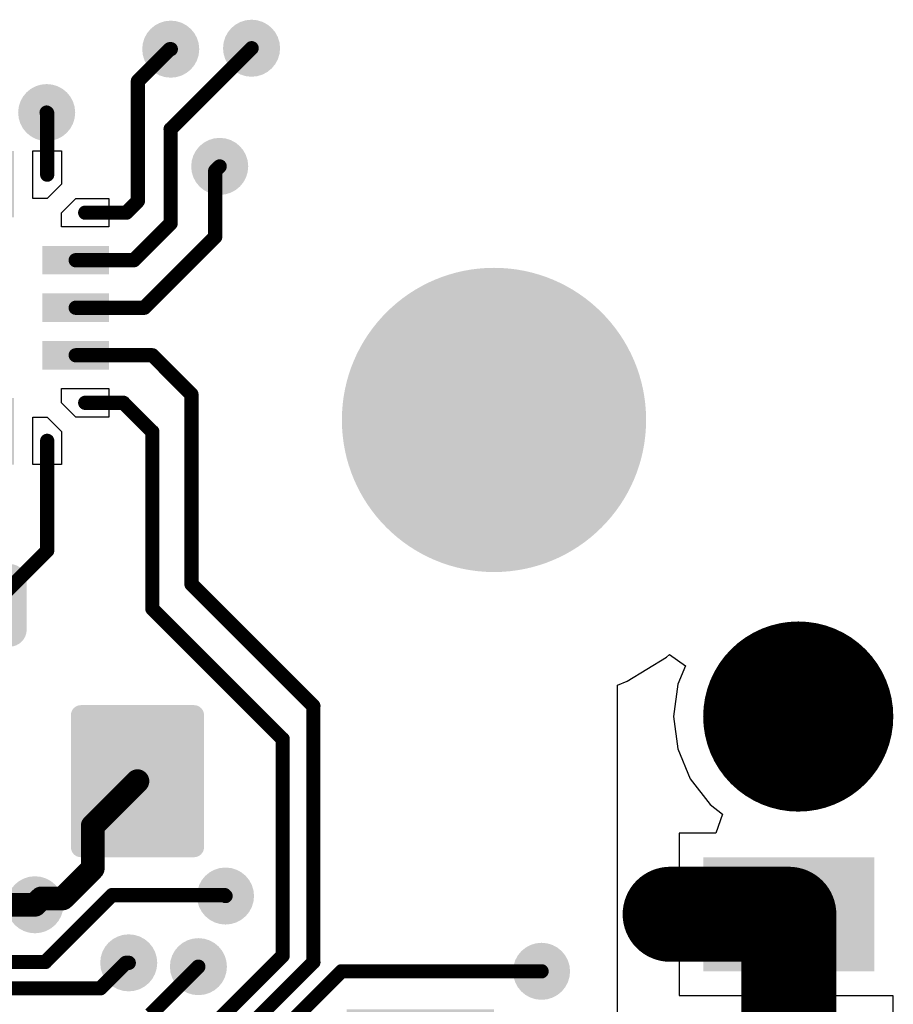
# Model space of a CAD drawing. Header units: inches. Extents: x 0.3 to 40.7, y 0.3 to 25.1.
# Tile 7 of 7: x 31.5 to 40.7, y 14.5 to 24.9. Entities that reach past the tile are written whole.
import ezdxf

# ---------------------------------------------------------------- set-up
doc = ezdxf.new("R2010")
doc.units = ezdxf.units.IN
for name, color, linetype in [('Pad Holes', 156, 'Continuous'), ('TOP', 1, 'Continuous'), ('Via Holes', 16, 'Continuous')]:
    doc.layers.add(name, color=color, linetype=linetype)

# ---------------------------------------------------------------- blocks, each defined once
blk = doc.blocks.new('F_____________1___F_________1_3452')
at = {"layer": 'TOP'}
h = blk.add_hatch(color=1, dxfattribs=at)
edge = h.paths.add_edge_path()
edge.add_arc((0, 0), 0.5, 0, 360)
for points, const_width in [([(0.5, 0, 1), (-0.5, 0, 1)], 1), ([(-0.75, 0, 1), (-0.25, 0, 1)], 0.5), ([(0.25, 0, 1), (0.75, 0, 1)], 0.5)]:
    blk.add_lwpolyline(points, format="xyb", close=True, dxfattribs=dict(at, const_width=const_width))
blk = doc.blocks.new('UFQFPN20_3461')
at = {"layer": 'TOP'}
for points in [[(-0.65, 1.65), (-0.35, 1.65), (-0.35, 0.95), (-0.65, 0.95)], [(-0.15, 1.65), (0.15, 1.65), (0.15, 0.95), (-0.15, 0.95)], [(0.35, 1.65), (0.65, 1.65), (0.65, 0.95), (0.35, 0.95)], [(-1.65, 0.35), (-1.65, 0.65), (-0.95, 0.65), (-0.95, 0.35)], [(0.95, 0.35), (0.95, 0.65), (1.65, 0.65), (1.65, 0.35)], [(-1.65, -0.15), (-1.65, 0.15), (-0.95, 0.15), (-0.95, -0.15)], [(0.95, -0.15), (0.95, 0.15), (1.65, 0.15), (1.65, -0.15)], [(-1.65, -0.65), (-1.65, -0.35), (-0.95, -0.35), (-0.95, -0.65)], [(0.95, -0.65), (0.95, -0.35), (1.65, -0.35), (1.65, -0.65)], [(-0.65, -0.95), (-0.35, -0.95), (-0.35, -1.65), (-0.65, -1.65)], [(-0.15, -0.95), (0.15, -0.95), (0.15, -1.65), (-0.15, -1.65)], [(0.35, -0.95), (0.65, -0.95), (0.65, -1.65), (0.35, -1.65)]]:
    blk.add_hatch(color=1, dxfattribs=at).paths.add_polyline_path(points)
for p, q in [((-1.15, 1.65), (-1.15, 1.3)), ((-0.85, 1.65), (-1.15, 1.65)), ((-0.85, 1.15), (-0.85, 1.65)), ((0.85, 1.15), (0.85, 1.65)), ((0.85, 1.65), (1.15, 1.65)), ((1.15, 1.65), (1.15, 1.3)), ((-1.15, 1.3), (-1, 1.15)), ((1.15, 1.3), (1, 1.15)), ((-1.65, 0.85), (-1.65, 1.15)), ((-1.65, 1.15), (-1.3, 1.15)), ((-1.3, 1.15), (-1.15, 1)), ((-1, 1.15), (-0.85, 1.15)), ((1, 1.15), (0.85, 1.15)), ((1.15, 1), (1.3, 1.15)), ((1.3, 1.15), (1.65, 1.15)), ((1.65, 1.15), (1.65, 0.85)), ((-1.15, 1), (-1.15, 0.85)), ((1.15, 0.85), (1.15, 1)), ((-1.15, 0.85), (-1.65, 0.85)), ((1.65, 0.85), (1.15, 0.85)), ((-1.15, -0.85), (-1.65, -0.85)), ((-1.65, -0.85), (-1.65, -1.15)), ((-1.15, -1), (-1.15, -0.85)), ((1.15, -0.85), (1.65, -0.85)), ((1.15, -1), (1.15, -0.85)), ((1.65, -0.85), (1.65, -1.15)), ((-1.3, -1.15), (-1.15, -1)), ((1.3, -1.15), (1.15, -1)), ((-1.65, -1.15), (-1.3, -1.15)), ((-1.15, -1.3), (-1, -1.15)), ((-1, -1.15), (-0.85, -1.15)), ((-0.85, -1.15), (-0.85, -1.65)), ((0.85, -1.65), (0.85, -1.15)), ((0.85, -1.15), (1, -1.15)), ((1, -1.15), (1.15, -1.3)), ((1.65, -1.15), (1.3, -1.15)), ((-1.15, -1.65), (-1.15, -1.3)), ((1.15, -1.3), (1.15, -1.65)), ((-0.85, -1.65), (-1.15, -1.65)), ((1.15, -1.65), (0.85, -1.65))]:
    blk.add_line(p, q, dxfattribs=at)
blk = doc.blocks.new('SM04B_SRSS_TB_LF__SN__F_________1_3465')
at = {"layer": 'TOP'}
for points in [[(-3.4, 2.838), (-2.2, 2.838), (-2.2, 1.038), (-3.4, 1.038)], [(2.2, 2.838), (3.4, 2.838), (3.4, 1.038), (2.2, 1.038)], [(-1.8, -1.162), (-1.2, -1.162), (-1.2, -2.712), (-1.8, -2.712)], [(-0.8, -1.162), (-0.2, -1.162), (-0.2, -2.712), (-0.8, -2.712)], [(0.2, -1.162), (0.8, -1.162), (0.8, -2.712), (0.2, -2.712)], [(1.2, -1.162), (1.8, -1.162), (1.8, -2.712), (1.2, -2.712)]]:
    blk.add_hatch(color=1, dxfattribs=at).paths.add_polyline_path(points)
blk = doc.blocks.new('LEDC1608X80N_AK_3469')
at = {"layer": 'TOP'}
h = blk.add_hatch(color=1, dxfattribs=at)
edge = h.paths.add_edge_path()
edge.add_arc((-0.545, -0.255), 0.18, 270, 360)
edge.add_line((-0.365, -0.255), (-0.365, 0.255))
edge.add_arc((-0.545, 0.255), 0.18, 0, 90)
edge.add_line((-0.545, 0.435), (-0.905, 0.435))
edge.add_arc((-0.905, 0.255), 0.18, 90, 180)
edge.add_line((-1.085, 0.255), (-1.085, -0.255))
edge.add_arc((-0.905, -0.255), 0.18, 180, 270)
edge.add_line((-0.905, -0.435), (-0.545, -0.435))
h = blk.add_hatch(color=1, dxfattribs=at)
edge = h.paths.add_edge_path()
edge.add_arc((0.545, 0.255), 0.18, 90, 180)
edge.add_line((0.365, 0.255), (0.365, -0.255))
edge.add_arc((0.545, -0.255), 0.18, 180, 270)
edge.add_line((0.545, -0.435), (0.905, -0.435))
edge.add_arc((0.905, -0.255), 0.18, 270, 360)
edge.add_line((1.085, -0.255), (1.085, 0.255))
edge.add_arc((0.905, 0.255), 0.18, 0, 90)
edge.add_line((0.905, 0.435), (0.545, 0.435))
blk = doc.blocks.new('TS42_3470')
at = {"layer": 'TOP'}
h = blk.add_hatch(color=1, dxfattribs=at)
edge = h.paths.add_edge_path()
edge.add_arc((-3.505, 1.655), 0.105, 270, 360)
edge.add_line((-3.4, 1.655), (-3.4, 2.845))
edge.add_arc((-3.505, 2.845), 0.105, 0, 90)
edge.add_line((-3.505, 2.95), (-4.895, 2.95))
edge.add_arc((-4.895, 2.845), 0.105, 90, 180)
edge.add_line((-5, 2.845), (-5, 1.655))
edge.add_arc((-4.895, 1.655), 0.105, 180, 270)
edge.add_line((-4.895, 1.55), (-3.505, 1.55))
h = blk.add_hatch(color=1, dxfattribs=at)
edge = h.paths.add_edge_path()
edge.add_arc((4.895, 1.655), 0.105, 270, 360)
edge.add_line((5, 1.655), (5, 2.845))
edge.add_arc((4.895, 2.845), 0.105, 0, 90)
edge.add_line((4.895, 2.95), (3.505, 2.95))
edge.add_arc((3.505, 2.845), 0.105, 90, 180)
edge.add_line((3.4, 2.845), (3.4, 1.655))
edge.add_arc((3.505, 1.655), 0.105, 180, 270)
edge.add_line((3.505, 1.55), (4.895, 1.55))
h = blk.add_hatch(color=1, dxfattribs=at)
edge = h.paths.add_edge_path()
edge.add_arc((4.895, -0.595), 0.105, 270, 360)
edge.add_line((5, -0.595), (5, 0.595))
edge.add_arc((4.895, 0.595), 0.105, 0, 90)
edge.add_line((4.895, 0.7), (3.505, 0.7))
edge.add_arc((3.505, 0.595), 0.105, 90, 180)
edge.add_line((3.4, 0.595), (3.4, -0.595))
edge.add_arc((3.505, -0.595), 0.105, 180, 270)
edge.add_line((3.505, -0.7), (4.895, -0.7))
h = blk.add_hatch(color=1, dxfattribs=at)
edge = h.paths.add_edge_path()
edge.add_arc((-3.505, -2.845), 0.105, 270, 360)
edge.add_line((-3.4, -2.845), (-3.4, -1.655))
edge.add_arc((-3.505, -1.655), 0.105, 0, 90)
edge.add_line((-3.505, -1.55), (-4.895, -1.55))
edge.add_arc((-4.895, -1.655), 0.105, 90, 180)
edge.add_line((-5, -1.655), (-5, -2.845))
edge.add_arc((-4.895, -2.845), 0.105, 180, 270)
edge.add_line((-4.895, -2.95), (-3.505, -2.95))
h = blk.add_hatch(color=1, dxfattribs=at)
edge = h.paths.add_edge_path()
edge.add_arc((4.895, -2.845), 0.105, 270, 360)
edge.add_line((5, -2.845), (5, -1.655))
edge.add_arc((4.895, -1.655), 0.105, 0, 90)
edge.add_line((4.895, -1.55), (3.505, -1.55))
edge.add_arc((3.505, -1.655), 0.105, 90, 180)
edge.add_line((3.4, -1.655), (3.4, -2.845))
edge.add_arc((3.505, -2.845), 0.105, 180, 270)
edge.add_line((3.505, -2.95), (4.895, -2.95))

msp = doc.modelspace()

# ---------------------------------------------------------------- hatches: boundary and pattern name
at = {"layer": 'Pad Holes'}
h = msp.add_hatch(color=7, dxfattribs=at)
edge = h.paths.add_edge_path()
edge.add_arc((36.5, 20.68), 1.6, 0, 360)
at = {"layer": 'TOP'}
h = msp.add_hatch(color=1, dxfattribs=at)
edge = h.paths.add_edge_path()
edge.add_arc((33.1, 24.58), 0.3, 0, 360)
h = msp.add_hatch(color=1, dxfattribs=at)
edge = h.paths.add_edge_path()
edge.add_arc((33.95, 24.59), 0.3, 0, 360)
h = msp.add_hatch(color=1, dxfattribs=at)
edge = h.paths.add_edge_path()
edge.add_arc((31.795, 23.913), 0.3, 0, 360)
h = msp.add_hatch(color=1, dxfattribs=at)
edge = h.paths.add_edge_path()
edge.add_arc((33.615, 23.347), 0.3, 0, 360)
h = msp.add_hatch(color=1, dxfattribs=at)
edge = h.paths.add_edge_path()
edge.add_arc((36.5, 20.68), 1.5, 0, 360)
h = msp.add_hatch(color=1, dxfattribs=at)
edge = h.paths.add_edge_path()
edge.add_arc((33.676, 15.672), 0.3, 0, 360)
h = msp.add_hatch(color=1, dxfattribs=at)
edge = h.paths.add_edge_path()
edge.add_arc((31.672, 15.58), 0.3, 0, 360)
h = msp.add_hatch(color=1, dxfattribs=at)
edge = h.paths.add_edge_path()
edge.add_arc((32.658, 14.969), 0.3, 0, 360)
h = msp.add_hatch(color=1, dxfattribs=at)
edge = h.paths.add_edge_path()
edge.add_arc((33.391, 14.929), 0.3, 0, 360)
h = msp.add_hatch(color=1, dxfattribs=at)
edge = h.paths.add_edge_path()
edge.add_arc((37, 14.88), 0.3, 0, 360)
at = {"layer": 'Via Holes'}
h = msp.add_hatch(color=7, dxfattribs=at)
edge = h.paths.add_edge_path()
edge.add_arc((33.1, 24.58), 0.15, 0, 360)
h = msp.add_hatch(color=7, dxfattribs=at)
edge = h.paths.add_edge_path()
edge.add_arc((33.95, 24.59), 0.15, 0, 360)
h = msp.add_hatch(color=7, dxfattribs=at)
edge = h.paths.add_edge_path()
edge.add_arc((31.795, 23.913), 0.15, 0, 360)
h = msp.add_hatch(color=7, dxfattribs=at)
edge = h.paths.add_edge_path()
edge.add_arc((33.615, 23.347), 0.15, 0, 360)
h = msp.add_hatch(color=7, dxfattribs=at)
edge = h.paths.add_edge_path()
edge.add_arc((33.676, 15.672), 0.15, 0, 360)
h = msp.add_hatch(color=7, dxfattribs=at)
edge = h.paths.add_edge_path()
edge.add_arc((31.672, 15.58), 0.15, 0, 360)
h = msp.add_hatch(color=7, dxfattribs=at)
edge = h.paths.add_edge_path()
edge.add_arc((32.658, 14.969), 0.15, 0, 360)
h = msp.add_hatch(color=7, dxfattribs=at)
edge = h.paths.add_edge_path()
edge.add_arc((33.391, 14.929), 0.15, 0, 360)
h = msp.add_hatch(color=7, dxfattribs=at)
edge = h.paths.add_edge_path()
edge.add_arc((37, 14.88), 0.15, 0, 360)

# ---------------------------------------------------------------- linework, layer by layer
at = {"layer": 'TOP'}
for p, q in [((37.9, 17.932), (38.313, 18.185)), ((38.313, 18.185), (38.347, 18.214)), ((38.347, 18.214), (38.514, 18.093)), ((38.514, 18.093), (38.433, 17.899)), ((37.8, 17.89), (37.9, 17.932)), ((37.8, 7.47), (37.8, 17.89)), ((38.433, 17.899), (38.389, 17.56)), ((38.389, 17.56), (38.433, 17.221)), ((38.433, 17.221), (38.564, 16.904)), ((38.564, 16.904), (38.773, 16.633)), ((38.773, 16.633), (38.902, 16.534)), ((38.902, 16.534), (38.834, 16.334)), ((38.834, 16.334), (38.447, 16.334)), ((38.447, 16.334), (38.447, 15.58)), ((38.447, 15.58), (39.601, 15.58)), ((39.601, 15.58), (39.601, 15.48)), ((39.601, 15.48), (39.701, 15.48)), ((39.701, 15.48), (39.701, 14.626)), ((39.501, 15.38), (38.447, 15.38)), ((38.447, 15.38), (38.447, 14.626)), ((39.501, 14.626), (39.501, 15.38)), ((38.447, 14.626), (39.501, 14.626)), ((39.701, 14.626), (40.694, 14.626)), ((40.694, 14.626), (40.694, 10.734))]:
    msp.add_line(p, q, dxfattribs=at)
for points, const_width in [([(32.755, 24.244), (33.09, 24.58)], 0.15), ([(33.09, 24.58), (33.1, 24.58)], 0.15), ([(33.099, 23.739), (33.95, 24.59)], 0.15), ([(32.755, 22.983), (32.755, 24.244)], 0.15), ([(31.795, 23.913), (31.8, 23.907)], 0.15), ([(31.8, 23.26), (31.8, 23.907)], 0.15), ([(33.099, 22.747), (33.099, 23.739)], 0.15), ([(33.567, 23.3), (33.615, 23.347)], 0.15), ([(33.567, 22.605), (33.567, 23.3)], 0.15), ([(32.632, 22.86), (32.755, 22.983)], 0.15), ([(32.2, 22.86), (32.632, 22.86)], 0.15), ([(32.712, 22.36), (33.099, 22.747)], 0.15), ([(32.822, 21.86), (33.567, 22.605)], 0.15), ([(32.1, 22.36), (32.712, 22.36)], 0.15), ([(32.1, 21.86), (32.822, 21.86)], 0.15), ([(32.1, 21.36), (32.907, 21.36)], 0.15), ([(32.907, 21.36), (33.317, 20.949)], 0.15), ([(32.2, 20.86), (32.602, 20.86)], 0.15), ([(32.602, 20.86), (32.906, 20.556)], 0.15), ([(33.317, 18.953), (33.317, 20.949)], 0.15), ([(32.906, 18.694), (32.906, 20.556)], 0.15), ([(31.8, 19.305), (31.8, 20.46)], 0.15), ([(31.225, 18.73), (31.8, 19.305)], 0.15), ([(33.317, 18.953), (34.6, 17.67)], 0.15), ([(32.906, 18.694), (34.277, 17.323)], 0.15), ([(34.6, 14.976), (34.6, 17.67)], 0.15), ([(34.277, 15.045), (34.277, 17.323)], 0.15), ([(32.28, 16.41), (32.75, 16.88)], 0.25), ([(32.28, 15.962), (32.28, 16.41)], 0.25), ([(31.965, 15.647), (32.28, 15.962)], 0.25), ([(38.353, 15.48), (39.601, 15.48)], 1), ([(39.601, 13.065), (39.601, 15.48)], 1), ([(31.672, 15.58), (31.739, 15.647)], 0.25), ([(31.739, 15.647), (31.965, 15.647)], 0.25), ([(31.78, 14.978), (32.484, 15.682)], 0.15), ([(32.484, 15.682), (33.666, 15.682)], 0.15), ([(33.666, 15.682), (33.676, 15.672)], 0.15), ([(30.646, 15.58), (31.672, 15.58)], 0.25), ([(27.477, 14.978), (31.78, 14.978)], 0.15), ([(32.36, 14.701), (32.627, 14.969)], 0.15), ([(32.627, 14.969), (32.658, 14.969)], 0.15), ([(33.379, 14.147), (34.277, 15.045)], 0.15), ([(33.494, 13.87), (34.6, 14.976)], 0.15), ([(32.886, 14.424), (33.391, 14.929)], 0.15), ([(33.609, 13.593), (34.896, 14.88)], 0.15), ([(34.896, 14.88), (37, 14.88)], 0.15), ([(27.254, 14.701), (32.36, 14.701)], 0.15)]:
    msp.add_lwpolyline(points, dxfattribs=dict(at, const_width=const_width))
for points, const_width in [([(33.053, 24.58, 1), (33.128, 24.58, 1)], 0.075), ([(33.053, 24.58, 1), (33.128, 24.58, 1)], 0.075), ([(33.063, 24.58, 1), (33.138, 24.58, 1)], 0.075), ([(33.913, 24.59, 1), (33.988, 24.59, 1)], 0.075), ([(32.717, 24.244, 1), (32.792, 24.244, 1)], 0.075), ([(32.717, 24.244, 1), (32.792, 24.244, 1)], 0.075), ([(31.757, 23.913, 1), (31.832, 23.913, 1)], 0.075), ([(31.763, 23.907, 1), (31.838, 23.907, 1)], 0.075), ([(31.763, 23.907, 1), (31.838, 23.907, 1)], 0.075), ([(33.061, 23.739, 1), (33.136, 23.739, 1)], 0.075), ([(33.061, 23.739, 1), (33.136, 23.739, 1)], 0.075), ([(33.577, 23.347, 1), (33.652, 23.347, 1)], 0.075), ([(31.763, 23.26, 1), (31.838, 23.26, 1)], 0.075), ([(33.53, 23.3, 1), (33.605, 23.3, 1)], 0.075), ([(33.53, 23.3, 1), (33.605, 23.3, 1)], 0.075), ([(32.717, 22.983, 1), (32.792, 22.983, 1)], 0.075), ([(32.717, 22.983, 1), (32.792, 22.983, 1)], 0.075), ([(32.163, 22.86, 1), (32.238, 22.86, 1)], 0.075), ([(32.595, 22.86, 1), (32.67, 22.86, 1)], 0.075), ([(32.595, 22.86, 1), (32.67, 22.86, 1)], 0.075), ([(33.061, 22.747, 1), (33.136, 22.747, 1)], 0.075), ([(33.061, 22.747, 1), (33.136, 22.747, 1)], 0.075), ([(33.53, 22.605, 1), (33.605, 22.605, 1)], 0.075), ([(33.53, 22.605, 1), (33.605, 22.605, 1)], 0.075), ([(32.063, 22.36, 1), (32.138, 22.36, 1)], 0.075), ([(32.675, 22.36, 1), (32.75, 22.36, 1)], 0.075), ([(32.675, 22.36, 1), (32.75, 22.36, 1)], 0.075), ([(32.063, 21.86, 1), (32.138, 21.86, 1)], 0.075), ([(32.785, 21.86, 1), (32.86, 21.86, 1)], 0.075), ([(32.785, 21.86, 1), (32.86, 21.86, 1)], 0.075), ([(32.063, 21.36, 1), (32.138, 21.36, 1)], 0.075), ([(32.869, 21.36, 1), (32.944, 21.36, 1)], 0.075), ([(32.869, 21.36, 1), (32.944, 21.36, 1)], 0.075), ([(32.163, 20.86, 1), (32.238, 20.86, 1)], 0.075), ([(32.565, 20.86, 1), (32.64, 20.86, 1)], 0.075), ([(32.565, 20.86, 1), (32.64, 20.86, 1)], 0.075), ([(33.28, 20.949, 1), (33.355, 20.949, 1)], 0.075), ([(33.28, 20.949, 1), (33.355, 20.949, 1)], 0.075), ([(32.869, 20.556, 1), (32.944, 20.556, 1)], 0.075), ([(32.869, 20.556, 1), (32.944, 20.556, 1)], 0.075), ([(31.763, 20.46, 1), (31.838, 20.46, 1)], 0.075), ([(31.763, 19.305, 1), (31.838, 19.305, 1)], 0.075), ([(31.763, 19.305, 1), (31.838, 19.305, 1)], 0.075), ([(33.28, 18.953, 1), (33.355, 18.953, 1)], 0.075), ([(33.28, 18.953, 1), (33.355, 18.953, 1)], 0.075), ([(32.869, 18.694, 1), (32.944, 18.694, 1)], 0.075), ([(32.869, 18.694, 1), (32.944, 18.694, 1)], 0.075), ([(34.563, 17.67, 1), (34.638, 17.67, 1)], 0.075), ([(34.563, 17.67, 1), (34.638, 17.67, 1)], 0.075), ([(34.24, 17.323, 1), (34.315, 17.323, 1)], 0.075), ([(34.24, 17.323, 1), (34.315, 17.323, 1)], 0.075), ([(32.687, 16.88, 1), (32.812, 16.88, 1)], 0.125), ([(32.217, 16.41, 1), (32.342, 16.41, 1)], 0.125), ([(32.217, 16.41, 1), (32.342, 16.41, 1)], 0.125), ([(32.217, 15.962, 1), (32.342, 15.962, 1)], 0.125), ([(32.217, 15.962, 1), (32.342, 15.962, 1)], 0.125), ([(38.103, 15.48, 1), (38.603, 15.48, 1)], 0.5), ([(39.351, 15.48, 1), (39.851, 15.48, 1)], 0.5), ([(39.351, 15.48, 1), (39.851, 15.48, 1)], 0.5), ([(31.677, 15.647, 1), (31.802, 15.647, 1)], 0.125), ([(31.677, 15.647, 1), (31.802, 15.647, 1)], 0.125), ([(31.902, 15.647, 1), (32.027, 15.647, 1)], 0.125), ([(31.902, 15.647, 1), (32.027, 15.647, 1)], 0.125), ([(32.447, 15.682, 1), (32.522, 15.682, 1)], 0.075), ([(32.447, 15.682, 1), (32.522, 15.682, 1)], 0.075), ([(33.628, 15.682, 1), (33.703, 15.682, 1)], 0.075), ([(33.628, 15.682, 1), (33.703, 15.682, 1)], 0.075), ([(33.639, 15.672, 1), (33.714, 15.672, 1)], 0.075), ([(31.61, 15.58, 1), (31.735, 15.58, 1)], 0.125), ([(31.61, 15.58, 1), (31.735, 15.58, 1)], 0.125), ([(31.743, 14.978, 1), (31.818, 14.978, 1)], 0.075), ([(31.743, 14.978, 1), (31.818, 14.978, 1)], 0.075), ([(32.59, 14.969, 1), (32.665, 14.969, 1)], 0.075), ([(32.59, 14.969, 1), (32.665, 14.969, 1)], 0.075), ([(32.621, 14.969, 1), (32.696, 14.969, 1)], 0.075), ([(34.24, 15.045, 1), (34.315, 15.045, 1)], 0.075), ([(34.24, 15.045, 1), (34.315, 15.045, 1)], 0.075), ([(34.563, 14.976, 1), (34.638, 14.976, 1)], 0.075), ([(34.563, 14.976, 1), (34.638, 14.976, 1)], 0.075), ([(33.353, 14.929, 1), (33.428, 14.929, 1)], 0.075), ([(34.858, 14.88, 1), (34.933, 14.88, 1)], 0.075), ([(34.858, 14.88, 1), (34.933, 14.88, 1)], 0.075), ([(36.963, 14.88, 1), (37.038, 14.88, 1)], 0.075), ([(32.322, 14.701, 1), (32.397, 14.701, 1)], 0.075), ([(32.322, 14.701, 1), (32.397, 14.701, 1)], 0.075)]:
    msp.add_lwpolyline(points, format="xyb", close=True, dxfattribs=dict(at, const_width=const_width))

# ---------------------------------------------------------------- block references
for name, p in [('UFQFPN20_3461', (30.8, 21.86)), ('LEDC1608X80N_AK_3469', (30.5, 18.73))]:
    msp.add_blockref(name, p)
for name, p, rotation in [('F_____________1___F_________1_3452', (39.7, 17.56), 270), ('TS42_3470', (30.5, 12.68), 90), ('SM04B_SRSS_TB_LF__SN__F_________1_3465', (37.663, 12.68), 270)]:
    msp.add_blockref(name, p, dxfattribs=dict(rotation=rotation))

doc.saveas('drawing.dxf')
